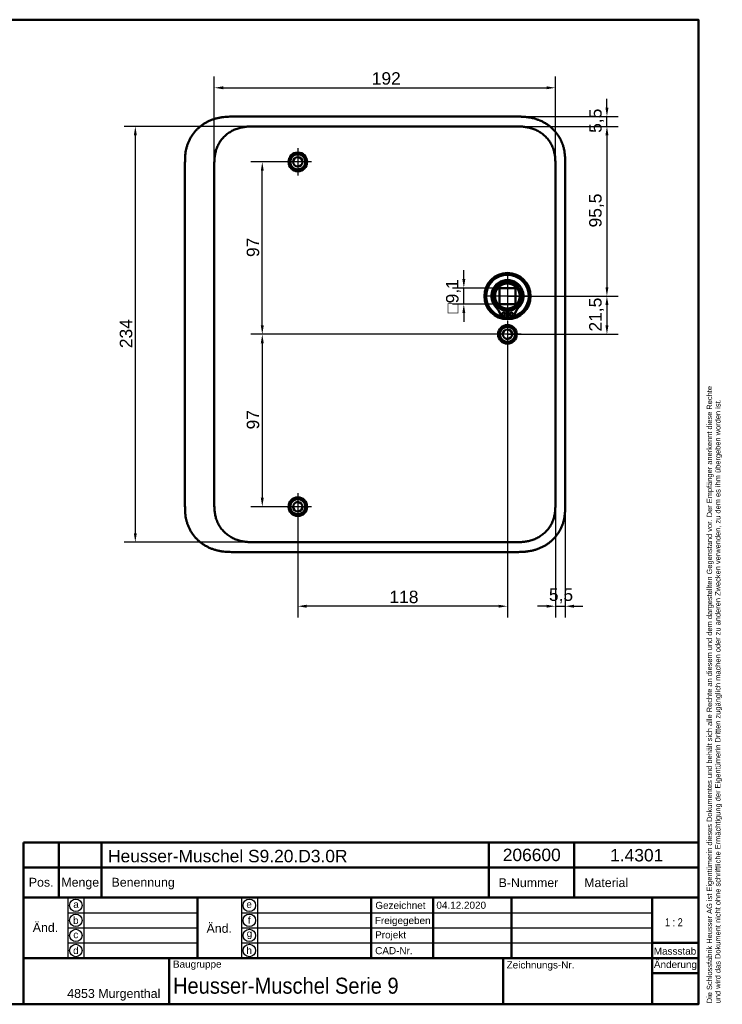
# Model space of a CAD drawing. Header units: millimetres. Extents: x 20 to 833, y 20 to 574.
# Tile 11 of 11: x 438 to 833, y 20 to 574. Entities that reach past the tile are written whole.
import ezdxf
from ezdxf.enums import TextEntityAlignment as Align

# ---------------------------------------------------------------- set-up
doc = ezdxf.new("R2010")
doc.units = ezdxf.units.MM
doc.header["$LTSCALE"] = 2
for name, color, linetype, lineweight in [('Bemaßungen(DIN)', 7, 'Continuous', 25), ('Mittelpunktmarkierung(DIN)', 7, 'Continuous', 25), ('Sichtbare Kanten(DIN)', 7, 'Continuous', 50), ('Skizziergeometrie(DIN)', 7, 'Continuous', 50), ('Skizzierlinie(DIN)', 7, 'Continuous', 25), ('Symbole(DIN)', 7, 'Continuous', 25)]:
    doc.layers.add(name, color=color, linetype=linetype, lineweight=lineweight)
doc.styles.add('Aktuell-DIN', font='arial.ttf')
doc.styles.add('STANDARD-DIN~0', font='arial.ttf')
doc.styles.add('Textstil10', font='arial.ttf')
doc.styles.add('Textstil41', font='arial.ttf', dxfattribs={"width": 0.8})
doc.styles.add('Textstil83', font='arial.ttf', dxfattribs={"width": 0.8})
doc.dimstyles.new('CAD-LAN', dxfattribs={"dimscale": 2, "dimtxt": 3.5, "dimasz": 2.5, "dimexe": 3.175, "dimexo": 0, "dimgap": 0.8, "dimtad": 1, "dimrnd": 1e-08, "dimtxsty": 'STANDARD-DIN~0', "dimcen": 0.09, "dimdle": 10, "dimclrd": 250, "dimclre": 250, "dimclrt": 250, "dimadec": 0, "dimazin": 2, "dimtfac": 1, "dimtmove": 0, "dimatfit": 3, "dimfxl": 1, "dimtolj": 1, "dimtzin": 0, "dimlwd": 25, "dimlwe": 25, "dimarcsym": 0})

# ---------------------------------------------------------------- blocks, each defined once
blk = doc.blocks.new('Ränder Standardrahmen')
at = {"layer": 'Skizziergeometrie(DIN)', "flags": 128}
blk.add_lwpolyline([(10, 10), (10, 287), (410, 287), (410, 10), (10, 10)], dxfattribs=at)
blk = doc.blocks.new('Schriftfelder Heusser')
at = {"layer": 'Skizziergeometrie(DIN)'}
for p, q in [((101, 229.92), (101, 236.92)), ((101, 236.92), (291, 236.92)), ((111, 229.92), (111, 236.92)), ((123, 229.92), (123, 236.92)), ((232, 229.92), (232, 236.92)), ((256, 229.92), (256, 236.92)), ((291, 236.92), (291, 229.92)), ((101, 191.42), (101, 229.92)), ((101, 229.92), (291, 229.92)), ((111, 229.92), (111, 221.42)), ((123, 229.92), (123, 221.42)), ((232, 229.92), (232, 221.42)), ((256, 229.92), (256, 221.42)), ((291, 229.92), (291, 191.42)), ((101, 221.42), (291, 221.42)), ((150, 221.42), (150, 204.42)), ((198.85, 221.42), (198.85, 204.42)), ((216.35, 221.42), (216.35, 204.42)), ((238.35, 221.42), (238.35, 204.42)), ((278, 221.42), (278, 191.42)), ((278, 208.67), (291, 208.67)), ((101, 204.42), (291, 204.42)), ((142, 204.42), (142, 191.42)), ((236, 204.42), (236, 191.42)), ((278, 200.17), (291, 200.17)), ((291, 191.42), (101, 191.42))]:
    blk.add_line(p, q, dxfattribs=at)
at = {"layer": 'Skizzierlinie(DIN)'}
for p, q in [((113.5, 221.42), (113.5, 204.42)), ((118, 221.42), (118, 204.42)), ((162.35, 221.42), (162.35, 204.42)), ((166.85, 221.42), (166.85, 204.42)), ((113.5, 217.17), (150, 217.17)), ((162.35, 217.17), (278, 217.17)), ((113.5, 212.92), (150, 212.92)), ((162.35, 212.92), (278, 212.92)), ((113.5, 208.67), (150, 208.67)), ((162.35, 208.67), (278, 208.67))]:
    blk.add_line(p, q, dxfattribs=at)
for centre in [(115.75, 219.25), (164.6, 219.25), (115.75, 215.04), (164.6, 215.04), (115.75, 210.79), (164.6, 210.79), (115.75, 206.54), (164.6, 206.54)]:
    blk.add_circle(centre, 1.75, dxfattribs=at)
at = {"layer": 'Symbole(DIN)', "color": 7, "insert": (293.33, 191.7), "char_height": 1.5, "width": 182.3003, "attachment_point": 1, "rotation": 90, "line_spacing_factor": 0.944221, "style": 'Aktuell-DIN'}
blk.add_mtext('\\fArial|b0|i0;\\H1.5000;Die Schlossfabrik Heusser AG ist Eigentümerin dieses Dokumentes und behält sich alle Rechte an diesem und dem dargestellten Gegenstand vor. Der Empfänger anerkennt diese Rechte\\Pund wird das Dokument nicht ohne schriftliche Ermächtigung der Eigentümerin Dritten zugänglich machen oder zu anderen Zwecken verwenden, zu dem es ihm übergeben worden ist.\\P ', dxfattribs=at)
at = {"layer": 'Symbole(DIN)', "color": 179, "true_color": 0x262659, "style": 'Aktuell-DIN'}
for s, insert, char_height, attachment_point in [('B-Nummer', (234.74, 225.62), 2.489, 4), ('Material', (265.02, 225.62), 2.489, 5), ('Pos.', (106, 227), 2.489, 2), ('Menge', (117, 227), 2.489, 2), ('Benennung', (125.81, 225.38), 2.489, 4), ('\\fArial|b0|i0;a', (115.81, 219.53), 2, 5), ('\\fArial|b0|i0;e', (164.54, 219.53), 2, 5), ('\\fArial|b0|i0;Gezeichnet', (200.05, 219.23), 2, 4), ('\\fArial|b0|i0;b', (115.75, 215), 2, 5), ('\\fArial|b0|i0;f', (164.55, 215.06), 2, 5), ('\\fArial|b0|i0;Freigegeben', (199.92, 216), 2, 1), ('\\fArial|b0|i0;c', (115.75, 211.01), 2, 5), ('\\fArial|b0|i0;g', (164.63, 211.05), 2, 5), ('\\fArial|b0|i0;Projekt', (200, 211.98), 2, 1), ('\\fArial|b0|i0;d', (115.76, 206.55), 2, 5), ('\\fArial|b0|i0;h', (164.55, 206.57), 2, 5), ('\\fArial|b0|i0;CAD-Nr.', (200, 207.5), 2, 1), ('\\fArial|b0|i0;\\H2.0000;Massstab', (284.39, 206.37), 2, 5), ('\\fArial|b0|i0;\\H2.0000;Baugruppe', (143.1, 203.73), 2, 1), ('\\fArial|b0|i0;Zeichnungs-Nr.', (237, 203.5), 2, 1), ('\\fArial|b0|i0;\\H2.5000;4853 Murgenthal', (113.33, 192.46), 2.5, 7)]:
    blk.add_mtext(s, dxfattribs=dict(at, insert=insert, char_height=char_height, attachment_point=attachment_point))
at = {"layer": 'Symbole(DIN)', "color": 179, "true_color": 0x262659, "attachment_point": 5, "style": 'Aktuell-DIN'}
for s, insert, char_height, width in [('Änd.', (107.21, 213), 2.489, 12.3494), ('Änd.', (156.12, 212.76), 2.489, 12.3494), ('\\fArial|b0|i0;Änderung', (284.51, 202.33), 2, 12.1143)]:
    blk.add_mtext(s, dxfattribs=dict(at, insert=insert, char_height=char_height, width=width))
at = {"layer": 'Symbole(DIN)', "color": 7, "insert": (143.1, 196.62), "char_height": 4.5, "width": 90.18, "attachment_point": 4, "style": 'Aktuell-DIN'}
blk.add_mtext('\\fArial|b0|i0;\\W0.90;\\H4.5000;Heusser-Muschel Serie 9', dxfattribs=at)
at = {"layer": 'Symbole(DIN)', "color": 179, "true_color": 0x262659, "style": 'Textstil10'}
blk.add_attdef('ERSTELLUNGSDATUM_001', (217.23, 218.29), '', height=2, dxfattribs=at)
at = {"layer": 'Symbole(DIN)', "color": 179, "true_color": 0x262659}
for tag, height, style, p in [('AUTOR', 2.49, 'Aktuell-DIN', (240.03, 219.26)), ('KONTROLLDATUM', 2, 'Textstil10', (217.42, 215.04)), ('KONTROLLIERT_VON', 2, 'Textstil10', (239.98, 215.05))]:
    blk.add_attdef(tag, text='', height=height, dxfattribs=dict(at, style=style)).set_placement(p, align=Align.MIDDLE_LEFT)
at = {"layer": 'Symbole(DIN)', "color": 7, "style": 'Textstil83', "width": 0.8}
blk.add_attdef('Anfänglicher_Ansichtsmaßstab_001', (281.57, 213.34), '', height=2.3, dxfattribs=at)
at = {"layer": 'Symbole(DIN)', "color": 179, "true_color": 0x262659, "style": 'Textstil10'}
blk.add_attdef('PROJEKT', text='', height=2, dxfattribs=at).set_placement((217.77, 209.72), align=Align.BOTTOM_LEFT)
at = {"layer": 'Symbole(DIN)', "color": 7, "style": 'Textstil41', "width": 0.8}
blk.add_attdef('STATUS', text='', height=5, dxfattribs=at).set_placement((284.53, 195.86), align=Align.MIDDLE_CENTER)
blk = doc.blocks.new('*D8')
at = {"layer": 'Bemaßungen(DIN)', "color": 250, "linetype": 'Continuous', "lineweight": 25, "true_color": 0x3f3f3f, "transparency": 16777216}
for p, q in [((571, 513.98), (496.65, 513.98)), ((503, 508.98), (503, 284.98)), ((571, 279.98), (496.65, 279.98))]:
    blk.add_line(p, q, dxfattribs=at)
at = {"layer": 'Bemaßungen(DIN)', "color": 250, "linetype": 'Continuous', "true_color": 0x3f3f3f, "transparency": 16777216}
for points in [[(502.17, 508.98), (503.83, 508.98), (503, 513.98)], [(502.17, 284.98), (503.83, 284.98), (503, 279.98)]]:
    blk.add_solid(points, dxfattribs=at)
at = {"layer": 'Defpoints', "color": 0, "linetype": 'Continuous', "transparency": 16777216}
for p in [(571, 513.98), (503, 279.98), (571, 279.98)]:
    blk.add_point(p, dxfattribs=at)
at = {"layer": 'Bemaßungen(DIN)', "color": 250, "linetype": 'Continuous', "lineweight": 25, "true_color": 0x3f3f3f, "transparency": 16777216, "insert": (494.25, 389.2), "char_height": 7, "attachment_point": 1, "rotation": 90, "style": 'STANDARD-DIN~0'}
blk.add_mtext('\\A1;234', dxfattribs=at)
blk = doc.blocks.new('*D9')
at = {"layer": 'Bemaßungen(DIN)', "color": 250, "linetype": 'Continuous', "lineweight": 25, "true_color": 0x3f3f3f, "transparency": 16777216}
for p, q in [((547.46, 491.7), (547.46, 542.05)), ((739.46, 491.7), (739.46, 542.05)), ((552.46, 535.7), (734.46, 535.7))]:
    blk.add_line(p, q, dxfattribs=at)
at = {"layer": 'Bemaßungen(DIN)', "color": 250, "linetype": 'Continuous', "true_color": 0x3f3f3f, "transparency": 16777216}
for points in [[(552.46, 536.53), (552.46, 534.87), (547.46, 535.7)], [(734.46, 536.53), (734.46, 534.87), (739.46, 535.7)]]:
    blk.add_solid(points, dxfattribs=at)
at = {"layer": 'Defpoints', "color": 0, "linetype": 'Continuous', "transparency": 16777216}
for p in [(739.46, 535.7), (547.46, 491.7), (739.46, 491.7)]:
    blk.add_point(p, dxfattribs=at)
at = {"layer": 'Bemaßungen(DIN)', "color": 250, "linetype": 'Continuous', "lineweight": 25, "true_color": 0x3f3f3f, "transparency": 16777216, "insert": (636.1, 544.45), "char_height": 7, "attachment_point": 1, "style": 'STANDARD-DIN~0'}
blk.add_mtext('\\A1;192', dxfattribs=at)
blk = doc.blocks.new('*D10')
at = {"layer": 'Bemaßungen(DIN)', "color": 250, "linetype": 'Continuous', "lineweight": 25, "true_color": 0x3f3f3f, "transparency": 16777216}
for p, q in [((715.92, 513.98), (774.81, 513.98)), ((768.46, 508.98), (768.46, 423.48)), ((712.46, 418.48), (774.81, 418.48))]:
    blk.add_line(p, q, dxfattribs=at)
at = {"layer": 'Bemaßungen(DIN)', "color": 250, "linetype": 'Continuous', "true_color": 0x3f3f3f, "transparency": 16777216}
for points in [[(767.63, 508.98), (769.3, 508.98), (768.46, 513.98)], [(767.63, 423.48), (769.3, 423.48), (768.46, 418.48)]]:
    blk.add_solid(points, dxfattribs=at)
at = {"layer": 'Defpoints', "color": 0, "linetype": 'Continuous', "transparency": 16777216}
for p in [(715.92, 513.98), (712.46, 418.48), (768.46, 418.48)]:
    blk.add_point(p, dxfattribs=at)
at = {"layer": 'Bemaßungen(DIN)', "color": 250, "linetype": 'Continuous', "lineweight": 25, "true_color": 0x3f3f3f, "transparency": 16777216, "insert": (758.45, 457.12), "char_height": 7, "attachment_point": 1, "rotation": 90, "style": 'STANDARD-DIN~0'}
blk.add_mtext('\\A1;95,5', dxfattribs=at)
blk = doc.blocks.new('*D11')
at = {"layer": 'Bemaßungen(DIN)', "color": 250, "linetype": 'Continuous', "lineweight": 25, "true_color": 0x3f3f3f, "transparency": 16777216}
for p, q in [((712.46, 418.48), (774.81, 418.48)), ((768.46, 413.48), (768.46, 401.98)), ((712.46, 396.98), (774.81, 396.98))]:
    blk.add_line(p, q, dxfattribs=at)
at = {"layer": 'Bemaßungen(DIN)', "color": 250, "linetype": 'Continuous', "true_color": 0x3f3f3f, "transparency": 16777216}
for points in [[(767.63, 413.48), (769.3, 413.48), (768.46, 418.48)], [(767.63, 401.98), (769.3, 401.98), (768.46, 396.98)]]:
    blk.add_solid(points, dxfattribs=at)
at = {"layer": 'Defpoints', "color": 0, "linetype": 'Continuous', "transparency": 16777216}
for p in [(712.46, 418.48), (712.46, 396.98), (768.46, 396.98)]:
    blk.add_point(p, dxfattribs=at)
at = {"layer": 'Bemaßungen(DIN)', "color": 250, "linetype": 'Continuous', "lineweight": 25, "true_color": 0x3f3f3f, "transparency": 16777216, "insert": (758.45, 398.56), "char_height": 7, "attachment_point": 1, "rotation": 90, "style": 'STANDARD-DIN~0'}
blk.add_mtext('\\A1;21,5', dxfattribs=at)
blk = doc.blocks.new('*D12')
at = {"layer": 'Bemaßungen(DIN)', "color": 250, "linetype": 'Continuous', "lineweight": 25, "true_color": 0x3f3f3f, "transparency": 16777216}
for p, q in [((768.46, 524.48), (768.46, 529.48)), ((716.92, 519.48), (774.81, 519.48)), ((768.46, 513.98), (768.46, 519.48)), ((715.92, 513.98), (774.81, 513.98)), ((768.46, 508.98), (768.46, 503.98))]:
    blk.add_line(p, q, dxfattribs=at)
at = {"layer": 'Bemaßungen(DIN)', "color": 250, "linetype": 'Continuous', "true_color": 0x3f3f3f, "transparency": 16777216}
for points in [[(767.63, 524.48), (769.3, 524.48), (768.46, 519.48)], [(767.63, 508.98), (769.3, 508.98), (768.46, 513.98)]]:
    blk.add_solid(points, dxfattribs=at)
at = {"layer": 'Defpoints', "color": 0, "linetype": 'Continuous', "transparency": 16777216}
for p in [(716.92, 519.48), (768.46, 519.48), (715.92, 513.98)]:
    blk.add_point(p, dxfattribs=at)
at = {"layer": 'Bemaßungen(DIN)', "color": 250, "linetype": 'Continuous', "lineweight": 25, "true_color": 0x3f3f3f, "transparency": 16777216, "insert": (758.48, 510.33), "char_height": 7, "attachment_point": 1, "rotation": 90, "style": 'STANDARD-DIN~0'}
blk.add_mtext('\\A1;5,5', dxfattribs=at)
blk = doc.blocks.new('*D13')
at = {"layer": 'Bemaßungen(DIN)', "color": 250, "linetype": 'Continuous', "lineweight": 25, "true_color": 0x3f3f3f, "transparency": 16777216}
for p, q in [((594.46, 493.98), (568.11, 493.98)), ((574.46, 401.98), (574.46, 488.98)), ((712.46, 396.98), (568.11, 396.98))]:
    blk.add_line(p, q, dxfattribs=at)
at = {"layer": 'Bemaßungen(DIN)', "color": 250, "linetype": 'Continuous', "true_color": 0x3f3f3f, "transparency": 16777216}
for points in [[(573.63, 488.98), (575.3, 488.98), (574.46, 493.98)], [(573.63, 401.98), (575.3, 401.98), (574.46, 396.98)]]:
    blk.add_solid(points, dxfattribs=at)
at = {"layer": 'Defpoints', "color": 0, "linetype": 'Continuous', "transparency": 16777216}
for p in [(574.46, 493.98), (594.46, 493.98), (712.46, 396.98)]:
    blk.add_point(p, dxfattribs=at)
at = {"layer": 'Bemaßungen(DIN)', "color": 250, "linetype": 'Continuous', "lineweight": 25, "true_color": 0x3f3f3f, "transparency": 16777216, "insert": (565.71, 440.47), "char_height": 7, "attachment_point": 1, "rotation": 90, "style": 'STANDARD-DIN~0'}
blk.add_mtext('\\A1;97', dxfattribs=at)
blk = doc.blocks.new('*D14')
at = {"layer": 'Bemaßungen(DIN)', "color": 250, "linetype": 'Continuous', "lineweight": 25, "true_color": 0x3f3f3f, "transparency": 16777216}
for p, q in [((712.46, 396.98), (568.11, 396.98)), ((574.46, 391.98), (574.46, 304.98)), ((594.46, 299.98), (568.11, 299.98))]:
    blk.add_line(p, q, dxfattribs=at)
at = {"layer": 'Bemaßungen(DIN)', "color": 250, "linetype": 'Continuous', "true_color": 0x3f3f3f, "transparency": 16777216}
for points in [[(573.63, 391.98), (575.3, 391.98), (574.46, 396.98)], [(573.63, 304.98), (575.3, 304.98), (574.46, 299.98)]]:
    blk.add_solid(points, dxfattribs=at)
at = {"layer": 'Defpoints', "color": 0, "linetype": 'Continuous', "transparency": 16777216}
for p in [(712.46, 396.98), (574.46, 299.98), (594.46, 299.98)]:
    blk.add_point(p, dxfattribs=at)
at = {"layer": 'Bemaßungen(DIN)', "color": 250, "linetype": 'Continuous', "lineweight": 25, "true_color": 0x3f3f3f, "transparency": 16777216, "insert": (565.71, 343.47), "char_height": 7, "attachment_point": 1, "rotation": 90, "style": 'STANDARD-DIN~0'}
blk.add_mtext('\\A1;97', dxfattribs=at)
blk = doc.blocks.new('*D15')
at = {"layer": 'Bemaßungen(DIN)', "color": 250, "linetype": 'Continuous', "lineweight": 25, "true_color": 0x3f3f3f, "transparency": 16777216}
for p, q in [((712.46, 389.33), (712.46, 237.63)), ((594.46, 292.33), (594.46, 237.63)), ((707.46, 243.98), (599.46, 243.98))]:
    blk.add_line(p, q, dxfattribs=at)
at = {"layer": 'Bemaßungen(DIN)', "color": 250, "linetype": 'Continuous', "true_color": 0x3f3f3f, "transparency": 16777216}
for points in [[(599.46, 244.82), (599.46, 243.15), (594.46, 243.98)], [(707.46, 244.82), (707.46, 243.15), (712.46, 243.98)]]:
    blk.add_solid(points, dxfattribs=at)
at = {"layer": 'Defpoints', "color": 0, "linetype": 'Continuous', "transparency": 16777216}
for p in [(712.46, 389.33), (594.46, 292.33), (594.46, 243.98)]:
    blk.add_point(p, dxfattribs=at)
at = {"layer": 'Bemaßungen(DIN)', "color": 250, "linetype": 'Continuous', "lineweight": 25, "true_color": 0x3f3f3f, "transparency": 16777216, "insert": (646.05, 252.73), "char_height": 7, "attachment_point": 1, "style": 'STANDARD-DIN~0'}
blk.add_mtext('\\A1;118', dxfattribs=at)
blk = doc.blocks.new('*D16')
at = {"layer": 'Bemaßungen(DIN)', "color": 250, "linetype": 'Continuous', "lineweight": 25, "true_color": 0x3f3f3f, "transparency": 16777216}
for p, q in [((739.46, 303.29), (739.46, 237.63)), ((744.96, 301.27), (744.96, 237.63)), ((734.46, 243.98), (729.46, 243.98)), ((739.46, 243.98), (744.96, 243.98)), ((749.96, 243.98), (754.96, 243.98))]:
    blk.add_line(p, q, dxfattribs=at)
at = {"layer": 'Bemaßungen(DIN)', "color": 250, "linetype": 'Continuous', "true_color": 0x3f3f3f, "transparency": 16777216}
for points in [[(734.46, 244.82), (734.46, 243.15), (739.46, 243.98)], [(749.96, 244.82), (749.96, 243.15), (744.96, 243.98)]]:
    blk.add_solid(points, dxfattribs=at)
at = {"layer": 'Defpoints', "color": 0, "linetype": 'Continuous', "transparency": 16777216}
for p in [(739.46, 303.29), (744.96, 301.27), (744.96, 243.98)]:
    blk.add_point(p, dxfattribs=at)
at = {"layer": 'Bemaßungen(DIN)', "color": 250, "linetype": 'Continuous', "lineweight": 25, "true_color": 0x3f3f3f, "transparency": 16777216, "insert": (735.81, 253.97), "char_height": 7, "attachment_point": 1, "style": 'STANDARD-DIN~0'}
blk.add_mtext('\\A1;5,5', dxfattribs=at)
blk = doc.blocks.new('*D24')
at = {"layer": 'Bemaßungen(DIN)', "color": 250, "linetype": 'Continuous', "lineweight": 25, "true_color": 0x3f3f3f, "transparency": 16777216}
for p, q in [((687.91, 428.03), (687.91, 433.03)), ((707.91, 423.03), (681.56, 423.03)), ((687.91, 413.93), (687.91, 423.03)), ((707.91, 413.93), (681.56, 413.93)), ((687.91, 408.93), (687.91, 403.93))]:
    blk.add_line(p, q, dxfattribs=at)
at = {"layer": 'Bemaßungen(DIN)', "color": 250, "linetype": 'Continuous', "true_color": 0x3f3f3f, "transparency": 16777216}
for points in [[(687.08, 428.03), (688.75, 428.03), (687.91, 423.03)], [(687.08, 408.93), (688.75, 408.93), (687.91, 413.93)]]:
    blk.add_solid(points, dxfattribs=at)
at = {"layer": 'Defpoints', "color": 0, "linetype": 'Continuous', "transparency": 16777216}
for p in [(687.91, 423.03), (707.91, 423.03), (707.91, 413.93)]:
    blk.add_point(p, dxfattribs=at)
at = {"layer": 'Bemaßungen(DIN)', "color": 250, "linetype": 'Continuous', "lineweight": 25, "true_color": 0x3f3f3f, "transparency": 16777216, "insert": (677.9, 408.72), "char_height": 7, "attachment_point": 1, "rotation": 90, "style": 'STANDARD-DIN~0'}
blk.add_mtext('\\A1;\\fAIGDT|b0|i0;\\H7.0000;o\\fArial|b0|i0;\\H7.0000;9,1', dxfattribs=at)

msp = doc.modelspace()

# ---------------------------------------------------------------- linework, layer by layer
at = {"layer": 'Mittelpunktmarkierung(DIN)', "linetype": 'Continuous'}
for p, q in [((594.463, 501.633), (594.463, 486.333)), ((602.113, 493.983), (586.813, 493.983)), ((712.463, 430.483), (712.463, 406.483)), ((724.463, 418.483), (700.463, 418.483)), ((712.463, 404.633), (712.463, 389.333)), ((720.113, 396.983), (704.813, 396.983)), ((594.463, 307.633), (594.463, 292.333)), ((602.113, 299.983), (586.813, 299.983))]:
    msp.add_line(p, q, dxfattribs=at)
at = {"layer": 'Sichtbare Kanten(DIN)'}
for p, q in [((716.924, 519.483), (558.001, 519.483)), ((571.001, 513.983), (571.001, 513.983)), ((715.924, 513.983), (571.001, 513.983)), ((530.963, 492.699), (530.963, 301.226)), ((744.963, 301.267), (744.963, 492.699)), ((707.913, 413.933), (707.913, 423.033)), ((707.913, 423.033), (717.013, 423.033)), ((717.013, 423.033), (717.013, 413.933)), ((717.013, 413.933), (707.913, 413.933)), ((711.846, 410.225), (711.846, 406.525)), ((713.079, 406.525), (713.079, 410.225)), ((711.846, 406.525), (708.822, 406.525)), ((716.103, 406.525), (713.079, 406.525)), ((571.001, 279.983), (571.001, 279.983)), ((715.924, 279.983), (571.001, 279.983)), ((715.924, 279.983), (715.924, 279.983)), ((558.001, 274.483), (716.924, 274.483))]:
    msp.add_line(p, q, dxfattribs=at)
for centre, radius in [((594.463, 493.983), 5.25), ((594.463, 493.983), 4.25), ((594.463, 493.983), 2.65), ((712.463, 418.483), 13), ((712.463, 418.483), 12.5), ((712.463, 418.483), 8), ((712.463, 418.483), 7), ((710.231, 408.375), 0.85), ((714.694, 408.375), 0.85), ((712.463, 396.983), 5.25), ((712.463, 396.983), 4.25), ((712.463, 396.983), 2.65), ((594.463, 299.983), 5.25), ((594.463, 299.983), 4.25), ((594.463, 299.983), 2.65)]:
    msp.add_circle(centre, radius, dxfattribs=at)
for centre, radius, start, end in [((712.463, 418.483), 12, 288.17213, 251.82787), ((712.463, 418.483), 9.017, 314.1409, 225.8591), ((700.14, 405.785), 8.678, 4.96705, 45.8591), ((712.463, 417.75), 7.55, 215.6871, 265.31499), ((712.463, 418.483), 8.2, 243.63056, 296.36944), ((712.463, 417.75), 7.55, 274.68501, 324.3129), ((724.786, 405.785), 8.678, 134.1409, 175.03295), ((712.463, 418.483), 12, 265.21102, 274.78898), ((712.463, 418.483), 9, 266.0711, 273.9289)]:
    msp.add_arc(centre, radius, start, end, dxfattribs=at)
for points, knots in [([(558.001, 519.483), (557.416, 519.481), (556.237, 519.467), (554.748, 519.404), (553.25, 519.289), (552.047, 519.151), (550.543, 518.909), (549.342, 518.657), (547.853, 518.262), (546.673, 517.88), (545.223, 517.32), (544.085, 516.804), (542.7, 516.075), (541.625, 515.427), (540.333, 514.537), (539.343, 513.765), (538.169, 512.729), (537.284, 511.845), (536.252, 510.681), (535.488, 509.704), (534.616, 508.435), (533.987, 507.383), (533.289, 506.033), (532.801, 504.927), (532.281, 503.523), (531.935, 502.384), (531.586, 500.95), (531.372, 499.798), (531.177, 498.359), (531.073, 497.21), (530.996, 495.784), (530.963, 494.37), (530.963, 493.253), (530.963, 492.699)], [-0.99998994, -0.99998994, -0.99998994, -0.99998994, -0.9592928, -0.91859565, -0.89824708, -0.85754993, -0.83720136, -0.79650421, -0.77615564, -0.73545849, -0.71510992, -0.67441277, -0.6540642, -0.61336705, -0.59301848, -0.55232133, -0.53197276, -0.49127561, -0.47092704, -0.43022989, -0.40988132, -0.36918417, -0.3488356, -0.30813845, -0.28778988, -0.24709273, -0.22674416, -0.18604701, -0.16569844, -0.12500129, -0.10465272, -0.06395557, -0.02325842, -0.02325842, -0.02325842, -0.02325842]), ([(744.963, 492.699), (744.963, 492.997), (744.962, 493.596), (744.957, 494.349), (744.944, 495.106), (744.927, 495.714), (744.893, 496.477), (744.855, 497.089), (744.78, 498.008), (744.678, 498.927), (744.49, 500.153), (744.307, 501.066), (744.09, 501.973), (743.927, 502.574), (743.7, 503.32), (743.5, 503.911), (743.227, 504.642), (742.99, 505.219), (742.608, 506.074), (742.19, 506.913), (741.496, 508.136), (740.812, 509.181), (739.878, 510.43), (739.069, 511.381), (737.989, 512.505), (737.071, 513.349), (735.864, 514.333), (734.853, 515.061), (733.538, 515.894), (732.448, 516.497), (731.187, 517.103), (730.328, 517.466), (729.457, 517.796), (728.87, 518), (727.982, 518.281), (727.086, 518.528), (725.88, 518.806), (724.968, 518.976), (724.053, 519.118), (723.443, 519.197), (722.68, 519.281), (722.069, 519.335), (721.306, 519.389), (720.696, 519.422), (719.784, 519.457), (718.572, 519.482), (717.521, 519.484), (716.924, 519.483)], [-0.99999789, -0.99999789, -0.99999789, -0.99999789, -0.9791648, -0.9583317, -0.94791516, -0.92708206, -0.91666552, -0.89583243, -0.88541588, -0.85416624, -0.83333315, -0.80208351, -0.79166696, -0.77083387, -0.76041733, -0.73958423, -0.72916769, -0.70833459, -0.69791805, -0.66666841, -0.64583532, -0.60416913, -0.58333604, -0.54166985, -0.52083676, -0.47917058, -0.45833749, -0.4166713, -0.39583821, -0.35417202, -0.33333893, -0.30208929, -0.29167275, -0.27083965, -0.26042311, -0.22917347, -0.20834038, -0.17709074, -0.16667419, -0.1458411, -0.13542455, -0.11459146, -0.10417491, -0.08334182, -0.07292528, -0.04167564, -0.00000945, -0.00000945, -0.00000945, -0.00000945]), ([(547.463, 491.699), (547.463, 492.327), (547.463, 492.975), (547.475, 493.624), (547.489, 494.346), (547.518, 495.07), (547.573, 495.785), (547.634, 496.564), (547.724, 497.332), (547.855, 498.094), (547.991, 498.886), (548.17, 499.673), (548.404, 500.463), (548.64, 501.256), (548.93, 502.044), (549.275, 502.809), (549.622, 503.579), (550.025, 504.327), (550.481, 505.044), (550.935, 505.759), (551.442, 506.444), (551.998, 507.093), (552.549, 507.735), (553.15, 508.343), (553.787, 508.904), (554.424, 509.464), (555.094, 509.976), (555.794, 510.44), (556.49, 510.902), (557.215, 511.317), (557.968, 511.686), (558.704, 512.047), (559.467, 512.363), (560.25, 512.634), (561.005, 512.895), (561.78, 513.114), (562.564, 513.292), (563.312, 513.462), (564.069, 513.594), (564.832, 513.695), (565.556, 513.79), (566.286, 513.856), (567.017, 513.9), (567.707, 513.941), (568.4, 513.963), (569.086, 513.973), (569.732, 513.983), (570.374, 513.983), (571.001, 513.983)], [0, 0, 0, 0, 0.20048, 0.20048, 0.20048, 0.4237428, 0.4237428, 0.4237428, 0.6666848, 0.6666848, 0.6666848, 0.9193992, 0.9193992, 0.9193992, 1.173002, 1.173002, 1.173002, 1.4278722, 1.4278722, 1.4278722, 1.6819311, 1.6819311, 1.6819311, 1.933378, 1.933378, 1.933378, 2.1848149, 2.1848149, 2.1848149, 2.4343919, 2.4343919, 2.4343919, 2.6782792, 2.6782792, 2.6782792, 2.9134601, 2.9134601, 2.9134601, 3.1379646, 3.1379646, 3.1379646, 3.3508174, 3.3508174, 3.3508174, 3.5518222, 3.5518222, 3.5518222, 3.7413044, 3.7413044, 3.7413044, 3.7413044]), ([(715.924, 513.983), (716.552, 513.983), (717.193, 513.983), (717.84, 513.973), (718.526, 513.963), (719.218, 513.941), (719.909, 513.9), (720.64, 513.856), (721.37, 513.79), (722.093, 513.695), (722.857, 513.594), (723.613, 513.462), (724.362, 513.292), (725.146, 513.114), (725.92, 512.895), (726.675, 512.634), (727.458, 512.363), (728.221, 512.046), (728.957, 511.686), (729.71, 511.317), (730.436, 510.902), (731.131, 510.44), (731.832, 509.975), (732.502, 509.464), (733.138, 508.903), (733.775, 508.343), (734.377, 507.735), (734.927, 507.093), (735.483, 506.444), (735.99, 505.759), (736.445, 505.044), (736.9, 504.327), (737.303, 503.578), (737.65, 502.809), (737.995, 502.044), (738.285, 501.256), (738.521, 500.463), (738.756, 499.672), (738.934, 498.886), (739.07, 498.094), (739.201, 497.332), (739.292, 496.564), (739.352, 495.785), (739.407, 495.07), (739.436, 494.346), (739.45, 493.624), (739.463, 492.975), (739.463, 492.327), (739.463, 491.699)], [0, 0, 0, 0, 0.1894834, 0.1894834, 0.1894834, 0.3904881, 0.3904881, 0.3904881, 0.6033414, 0.6033414, 0.6033414, 0.8278466, 0.8278466, 0.8278466, 1.0630283, 1.0630283, 1.0630283, 1.3069161, 1.3069161, 1.3069161, 1.5564929, 1.5564929, 1.5564929, 1.8079285, 1.8079285, 1.8079285, 2.0593731, 2.0593731, 2.0593731, 2.3134297, 2.3134297, 2.3134297, 2.5682979, 2.5682979, 2.5682979, 2.8218991, 2.8218991, 2.8218991, 3.0746122, 3.0746122, 3.0746122, 3.3175525, 3.3175525, 3.3175525, 3.5408138, 3.5408138, 3.5408138, 3.7412926, 3.7412926, 3.7412926, 3.7412926]), ([(530.963, 301.185), (530.963, 300.658), (530.964, 299.568), (530.996, 298.182), (531.073, 296.756), (531.177, 295.607), (531.372, 294.168), (531.586, 293.016), (531.935, 291.582), (532.281, 290.444), (532.801, 289.039), (533.289, 287.933), (533.987, 286.583), (534.616, 285.532), (535.488, 284.262), (536.252, 283.285), (537.284, 282.121), (538.169, 281.238), (539.343, 280.201), (540.333, 279.429), (541.625, 278.539), (542.7, 277.891), (544.085, 277.162), (545.222, 276.646), (546.673, 276.086), (547.853, 275.704), (549.342, 275.31), (550.543, 275.057), (552.047, 274.816), (553.25, 274.677), (554.748, 274.562), (556.237, 274.499), (557.416, 274.485), (558.001, 274.483)], [-0.97472618, -0.97472618, -0.97472618, -0.97472618, -0.93604739, -0.89534998, -0.87500127, -0.83430386, -0.81395515, -0.77325774, -0.75290903, -0.71221162, -0.69186291, -0.6511655, -0.6308168, -0.59011938, -0.56977068, -0.52907326, -0.50872456, -0.46802714, -0.44767844, -0.40698102, -0.38663232, -0.3459349, -0.3255862, -0.28488878, -0.26454008, -0.22384266, -0.20349396, -0.16279654, -0.14244784, -0.10175042, -0.08140172, -0.0407043, -0.00000689, -0.00000689, -0.00000689, -0.00000689]), ([(571.001, 279.983), (570.373, 279.983), (569.732, 279.983), (569.086, 279.993), (568.399, 280.004), (567.707, 280.025), (567.017, 280.066), (566.285, 280.11), (565.556, 280.177), (564.832, 280.272), (564.069, 280.372), (563.312, 280.504), (562.564, 280.674), (561.78, 280.852), (561.005, 281.071), (560.25, 281.332), (559.467, 281.603), (558.704, 281.92), (557.968, 282.28), (557.215, 282.649), (556.49, 283.064), (555.794, 283.526), (555.094, 283.991), (554.424, 284.502), (553.787, 285.063), (553.15, 285.623), (552.549, 286.232), (551.998, 286.873), (551.442, 287.522), (550.935, 288.207), (550.481, 288.922), (550.025, 289.64), (549.622, 290.388), (549.275, 291.157), (548.93, 291.922), (548.64, 292.71), (548.404, 293.503), (548.17, 294.294), (547.991, 295.08), (547.855, 295.872), (547.724, 296.634), (547.634, 297.403), (547.573, 298.181), (547.518, 298.896), (547.489, 299.62), (547.475, 300.342), (547.463, 300.991), (547.463, 301.639), (547.463, 302.267)], [0, 0, 0, 0, 0.1894861, 0.1894861, 0.1894861, 0.3904941, 0.3904941, 0.3904941, 0.6033491, 0.6033491, 0.6033491, 0.8278544, 0.8278544, 0.8278544, 1.0630348, 1.0630348, 1.0630348, 1.3069205, 1.3069205, 1.3069205, 1.5564953, 1.5564953, 1.5564953, 1.8079303, 1.8079303, 1.8079303, 2.0593759, 2.0593759, 2.0593759, 2.3134335, 2.3134335, 2.3134335, 2.5683022, 2.5683022, 2.5683022, 2.8219033, 2.8219033, 2.8219033, 3.0746163, 3.0746163, 3.0746163, 3.3175565, 3.3175565, 3.3175565, 3.5408165, 3.5408165, 3.5408165, 3.7412931, 3.7412931, 3.7412931, 3.7412931]), ([(739.463, 302.267), (739.463, 301.639), (739.463, 300.991), (739.45, 300.342), (739.436, 299.62), (739.407, 298.896), (739.352, 298.181), (739.292, 297.403), (739.201, 296.634), (739.07, 295.872), (738.934, 295.08), (738.756, 294.294), (738.521, 293.503), (738.285, 292.71), (737.995, 291.922), (737.65, 291.157), (737.303, 290.388), (736.9, 289.64), (736.445, 288.922), (735.99, 288.207), (735.483, 287.522), (734.927, 286.873), (734.376, 286.231), (733.775, 285.623), (733.138, 285.063), (732.502, 284.502), (731.832, 283.991), (731.131, 283.526), (730.436, 283.064), (729.71, 282.649), (728.957, 282.28), (728.221, 281.92), (727.458, 281.603), (726.675, 281.332), (725.92, 281.071), (725.146, 280.852), (724.362, 280.674), (723.613, 280.504), (722.857, 280.372), (722.093, 280.272), (721.369, 280.177), (720.64, 280.11), (719.908, 280.066), (719.218, 280.025), (718.526, 280.004), (717.84, 279.993), (717.193, 279.983), (716.552, 279.983), (715.924, 279.983)], [0, 0, 0, 0, 0.2004784, 0.2004784, 0.2004784, 0.4237411, 0.4237411, 0.4237411, 0.6666843, 0.6666843, 0.6666843, 0.9194001, 0.9194001, 0.9194001, 1.1730034, 1.1730034, 1.1730034, 1.4278738, 1.4278738, 1.4278738, 1.6819326, 1.6819326, 1.6819326, 1.9333793, 1.9333793, 1.9333793, 2.1848165, 2.1848165, 2.1848165, 2.4343943, 2.4343943, 2.4343943, 2.6782826, 2.6782826, 2.6782826, 2.9134642, 2.9134642, 2.9134642, 3.137969, 3.137969, 3.137969, 3.3508216, 3.3508216, 3.3508216, 3.5518257, 3.5518257, 3.5518257, 3.7413067, 3.7413067, 3.7413067, 3.7413067]), ([(716.924, 274.483), (717.521, 274.483), (718.573, 274.484), (719.784, 274.509), (720.696, 274.544), (721.306, 274.577), (722.069, 274.631), (722.68, 274.685), (723.443, 274.769), (724.053, 274.849), (724.968, 274.99), (725.88, 275.16), (727.237, 275.473), (728.43, 275.813), (729.897, 276.323), (731.047, 276.796), (732.448, 277.469), (733.538, 278.072), (734.853, 278.905), (735.864, 279.633), (737.071, 280.617), (737.989, 281.461), (739.069, 282.585), (739.878, 283.536), (740.812, 284.785), (741.496, 285.831), (742.267, 287.189), (742.813, 288.314), (743.405, 289.757), (743.805, 290.941), (744.212, 292.444), (744.467, 293.66), (744.678, 295.039), (744.779, 295.958), (744.855, 296.877), (744.893, 297.489), (744.927, 298.252), (744.944, 298.86), (744.957, 299.617), (744.962, 300.37), (744.963, 300.969), (744.963, 301.267)], [-0.99999787, -0.99999787, -0.99999787, -0.99999787, -0.95833168, -0.92708204, -0.9166655, -0.89583241, -0.88541586, -0.86458277, -0.85416622, -0.83333313, -0.82291658, -0.79166695, -0.77083385, -0.72916767, -0.70833458, -0.66666839, -0.6458353, -0.60416912, -0.58333603, -0.54166984, -0.52083675, -0.47917057, -0.45833747, -0.41667129, -0.3958382, -0.35417201, -0.33333892, -0.29167274, -0.27083965, -0.22917346, -0.20834037, -0.16667419, -0.14584109, -0.11459146, -0.10417491, -0.08334182, -0.07292527, -0.05209218, -0.04167563, -0.02084254, -0.00000945, -0.00000945, -0.00000945, -0.00000945])]:
    msp.add_open_spline(points, degree=3, knots=knots, dxfattribs=at)
for points in [[(547.463, 302.267), (547.463, 396.983), (547.463, 491.699)], [(739.463, 491.699), (739.463, 396.983), (739.463, 302.267)]]:
    msp.add_open_spline(points, degree=2, dxfattribs=at)

# ---------------------------------------------------------------- block references
at = {"xscale": 2, "yscale": 2, "zscale": 2}
msp.add_blockref('Ränder Standardrahmen', (0, 0), dxfattribs=at)
msp.add_blockref('Schriftfelder Heusser', (238, -362.833), dxfattribs=at).add_auto_attribs({'ERSTELLUNGSDATUM_001': '04.12.2020', 'Anfänglicher_Ansichtsmaßstab_001': '1 : 2'})

# ---------------------------------------------------------------- texts
at = {"layer": 'Symbole(DIN)', "color": 7, "char_height": 7, "attachment_point": 1, "style": 'Aktuell-DIN'}
for s, insert, width in [('{\\fArial|b0|i0;\\H7.0000;Heusser-Muschel S9.20.D3.0R}', (487.659, 106.906), 134.78202), ('{\\fArial|b0|i0;\\H7.0000;206600}', (709.83, 107.58), 32.62043), ('{\\fArial|b0|i0;\\H7.0000;1.4301}', (770.274, 107.401), 29.89939)]:
    msp.add_mtext(s, dxfattribs=dict(at, insert=insert, width=width))

# ---------------------------------------------------------------- dimensions: what is measured, and where the dimension line sits
at = {"layer": 'Bemaßungen(DIN)', "color": 250, "linetype": 'Continuous', "lineweight": 25, "true_color": 0x3f3f3f}
for base, p1, p2, angle, override, picture, middle in [((739.463, 535.699), (547.463, 491.699), (739.463, 491.699), 180, {"dimgap": 0.8, "dimdec": 2, "dimtol": 0, "dimlim": 0, "dimtp": 0, "dimtm": 0, "dimtdec": 2, "dimtofl": 0, "dimatfit": 1}, '*D9', (643.463, 535.699)), ((768.463, 519.483), (715.924, 513.983), (716.924, 519.483), 90, {"dimgap": 0.8, "dimdec": 2, "dimtol": 0, "dimlim": 0, "dimtp": 0, "dimtm": 0, "dimtdec": 2, "dimtofl": 1, "dimatfit": 1}, '*D12', (768.463, 516.733)), ((503.001, 279.983), (571.001, 513.983), (571.001, 279.983), 90, {"dimgap": 0.8, "dimdec": 2, "dimtol": 0, "dimlim": 0, "dimtp": 0, "dimtm": 0, "dimtdec": 2, "dimtofl": 0, "dimatfit": 1}, '*D8', (503.001, 396.983)), ((768.463, 418.483), (715.924, 513.983), (712.463, 418.483), 90, {"dimgap": 0.8, "dimdec": 2, "dimtol": 0, "dimlim": 0, "dimtp": 0, "dimtm": 0, "dimtdec": 2, "dimtofl": 0, "dimatfit": 1}, '*D10', (768.463, 466.233)), ((574.463, 493.983), (712.463, 396.983), (594.463, 493.983), 90, {"dimgap": 0.8, "dimdec": 2, "dimtol": 0, "dimlim": 0, "dimtp": 0, "dimtm": 0, "dimtdec": 2, "dimtofl": 0, "dimatfit": 1}, '*D13', (574.463, 445.483)), ((768.463, 396.983), (712.463, 418.483), (712.463, 396.983), 90, {"dimgap": 0.8, "dimdec": 2, "dimtol": 0, "dimlim": 0, "dimtp": 0, "dimtm": 0, "dimtdec": 2, "dimtofl": 0, "dimatfit": 1}, '*D11', (768.463, 407.733)), ((574.463, 299.983), (712.463, 396.983), (594.463, 299.983), 90, {"dimgap": 0.8, "dimdec": 2, "dimtol": 0, "dimlim": 0, "dimtp": 0, "dimtm": 0, "dimtdec": 2, "dimtofl": 0, "dimatfit": 1}, '*D14', (574.463, 348.483)), ((594.463, 243.983), (712.463, 389.333), (594.463, 292.333), 180, {"dimgap": 0.8, "dimdec": 2, "dimtol": 0, "dimlim": 0, "dimtp": 0, "dimtm": 0, "dimtdec": 2, "dimtofl": 0, "dimatfit": 1}, '*D15', (653.463, 243.983)), ((744.963, 243.983), (739.463, 303.286), (744.963, 301.267), 180, {"dimgap": 0.8, "dimdec": 2, "dimtol": 0, "dimlim": 0, "dimtp": 0, "dimtm": 0, "dimtdec": 2, "dimtofl": 1, "dimatfit": 1}, '*D16', (742.213, 243.983))]:
    dim = msp.add_linear_dim(base=base, p1=p1, p2=p2, angle=angle, dimstyle='CAD-LAN', override=override, dxfattribs=at)
    dim.commit()
    dim.dimension.update_dxf_attribs({"geometry": picture, "text_midpoint": middle, "dimtype": 160})
dim = msp.add_linear_dim(base=(687.913, 423.033), p1=(707.913, 413.933), p2=(707.913, 423.033), angle=90, text='\\fAIGDT|b0|i0;\\H7.0000;o\\fArial|b0|i0;\\H7.0000;<>', dimstyle='CAD-LAN', override={"dimgap": 0.8, "dimdec": 2, "dimtol": 0, "dimlim": 0, "dimtp": 0, "dimtm": 0, "dimtdec": 2, "dimtofl": 1, "dimatfit": 1}, dxfattribs=at)
dim.commit()
dim.dimension.update_dxf_attribs({"geometry": '*D24', "text_midpoint": (687.913, 418.483), "dimtype": 160})

doc.saveas('drawing.dxf')
